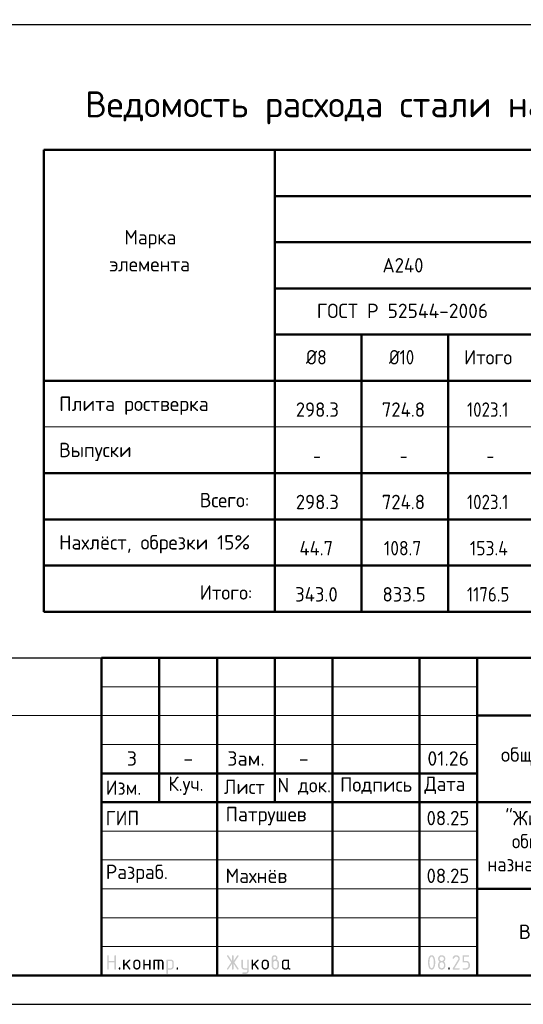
# Model space of a CAD drawing. Header units: millimetres. Extents: x 0 to 42000, y 0 to 29700.
# Tile 5 of 8: x 21584 to 30299, y 0 to 17055. Entities that reach past the tile are written whole.
import ezdxf

# ---------------------------------------------------------------- set-up
doc = ezdxf.new("R2010")
doc.units = ezdxf.units.MM
doc.layers.add('Standard', color=7, linetype='Continuous', lineweight=25)
doc.styles.add('ISOCPEUR', font='txt')

msp = doc.modelspace()

# ---------------------------------------------------------------- hatches: boundary and pattern name
at = {"layer": 'Standard', "linetype": 'Continuous', "lineweight": 25, "transparency": 33554687}
for points in [[(23099, 614), (23099, 839), (23099, 840), (23099, 842), (23099, 843), (23100, 844), (23100, 845), (23101, 846), (23101, 847), (23102, 848), (23103, 849), (23104, 850), (23105, 850), (23106, 851), (23107, 851), (23109, 851), (23110, 851), (23112, 851), (23113, 851), (23115, 851), (23116, 851), (23117, 851), (23118, 850), (23119, 850), (23120, 849), (23121, 848), (23122, 847), (23122, 846), (23123, 845), (23123, 844), (23124, 843), (23124, 842), (23124, 840), (23124, 839), (23124, 751), (23224, 751), (23224, 839), (23224, 840), (23224, 842), (23224, 843), (23225, 844), (23225, 845), (23226, 846), (23226, 847), (23227, 848), (23228, 849), (23229, 850), (23230, 850), (23231, 851), (23232, 851), (23233, 851), (23235, 851), (23236, 851), (23238, 851), (23239, 851), (23241, 851), (23242, 851), (23243, 850), (23244, 850), (23245, 849), (23246, 848), (23247, 847), (23247, 846), (23248, 845), (23248, 844), (23249, 843), (23249, 842), (23249, 840), (23249, 839), (23249, 614), (23249, 612), (23249, 611), (23249, 609), (23248, 608), (23248, 607), (23247, 606), (23247, 605), (23246, 604), (23245, 604), (23244, 603), (23243, 602), (23242, 602), (23241, 602), (23239, 601), (23238, 601), (23236, 601), (23235, 601), (23233, 601), (23232, 602), (23231, 602), (23230, 602), (23229, 603), (23228, 604), (23227, 604), (23226, 605), (23226, 606), (23225, 607), (23225, 608), (23224, 609), (23224, 611), (23224, 612), (23224, 614), (23224, 726), (23124, 726), (23124, 614), (23124, 612), (23124, 611), (23124, 609), (23123, 608), (23123, 607), (23122, 606), (23122, 605), (23121, 604), (23120, 604), (23119, 603), (23118, 602), (23117, 602), (23116, 602), (23115, 601), (23113, 601), (23112, 601), (23110, 601), (23109, 601), (23107, 602), (23106, 602), (23105, 602), (23104, 603), (23103, 604), (23102, 604), (23101, 605), (23101, 606), (23100, 607), (23100, 608), (23099, 609), (23099, 611), (23099, 612)], [(23399, 694), (23478, 773), (23478, 773), (23479, 774), (23480, 775), (23482, 775), (23483, 776), (23484, 776), (23485, 776), (23486, 776), (23488, 776), (23489, 776), (23491, 776), (23492, 775), (23493, 775), (23494, 774), (23495, 774), (23496, 773), (23497, 772), (23497, 771), (23498, 770), (23498, 769), (23499, 768), (23499, 767), (23499, 765), (23499, 764), (23499, 762), (23499, 761), (23498, 760), (23498, 759), (23497, 758), (23497, 757), (23496, 756), (23495, 755), (23440, 700), (23496, 621), (23498, 619), (23498, 617), (23499, 616), (23499, 614), (23499, 612), (23499, 611), (23499, 609), (23498, 608), (23498, 607), (23497, 606), (23497, 605), (23496, 604), (23495, 604), (23494, 603), (23493, 602), (23492, 602), (23491, 602), (23489, 601), (23488, 601), (23486, 601), (23485, 601), (23483, 602), (23482, 602), (23480, 603), (23479, 603), (23478, 604), (23477, 605), (23476, 607), (23422, 682), (23399, 659), (23399, 614), (23399, 612), (23399, 611), (23399, 609), (23398, 608), (23398, 607), (23397, 606), (23397, 605), (23396, 604), (23395, 604), (23394, 603), (23393, 602), (23392, 602), (23391, 602), (23389, 601), (23388, 601), (23386, 601), (23385, 601), (23383, 601), (23382, 602), (23381, 602), (23380, 602), (23379, 603), (23378, 604), (23377, 604), (23376, 605), (23376, 606), (23375, 607), (23375, 608), (23374, 609), (23374, 611), (23374, 612), (23374, 614), (23374, 764), (23374, 765), (23374, 767), (23374, 768), (23375, 769), (23375, 770), (23376, 771), (23376, 772), (23377, 773), (23378, 774), (23379, 774), (23380, 775), (23381, 775), (23382, 776), (23383, 776), (23385, 776), (23386, 776), (23388, 776), (23389, 776), (23391, 776), (23392, 775), (23393, 775), (23394, 774), (23395, 774), (23396, 773), (23397, 772), (23397, 771), (23398, 770), (23398, 769), (23399, 768), (23399, 767), (23399, 765), (23399, 764)], [(23749, 676), (23749, 614), (23749, 612), (23748, 611), (23748, 609), (23748, 608), (23747, 607), (23747, 606), (23746, 605), (23746, 604), (23745, 604), (23744, 603), (23743, 602), (23742, 602), (23740, 602), (23739, 601), (23738, 601), (23736, 601), (23735, 601), (23733, 601), (23732, 602), (23731, 602), (23729, 602), (23729, 603), (23728, 604), (23727, 604), (23726, 605), (23725, 606), (23725, 607), (23724, 608), (23724, 609), (23724, 611), (23724, 612), (23724, 614), (23724, 764), (23724, 765), (23724, 767), (23724, 768), (23724, 769), (23725, 770), (23725, 771), (23726, 772), (23727, 773), (23728, 774), (23729, 774), (23729, 775), (23731, 775), (23732, 776), (23733, 776), (23735, 776), (23736, 776), (23738, 776), (23739, 776), (23740, 776), (23742, 775), (23743, 775), (23744, 774), (23745, 774), (23746, 773), (23746, 772), (23747, 771), (23747, 770), (23748, 769), (23748, 768), (23748, 767), (23749, 765), (23749, 764), (23749, 701), (23823, 701), (23823, 764), (23823, 765), (23824, 767), (23824, 768), (23824, 769), (23825, 770), (23825, 771), (23826, 772), (23826, 773), (23827, 774), (23828, 774), (23829, 775), (23830, 775), (23832, 776), (23833, 776), (23834, 776), (23836, 776), (23837, 776), (23839, 776), (23840, 776), (23841, 775), (23843, 775), (23843, 774), (23844, 774), (23845, 773), (23846, 772), (23847, 771), (23847, 770), (23848, 769), (23848, 768), (23848, 767), (23848, 765), (23848, 764), (23848, 614), (23848, 612), (23848, 611), (23848, 609), (23848, 608), (23847, 607), (23847, 606), (23846, 605), (23845, 604), (23844, 604), (23843, 603), (23843, 602), (23841, 602), (23840, 602), (23839, 601), (23837, 601), (23836, 601), (23834, 601), (23833, 601), (23832, 602), (23830, 602), (23829, 602), (23828, 603), (23827, 604), (23826, 604), (23826, 605), (23825, 606), (23825, 607), (23824, 608), (23824, 609), (23824, 611), (23823, 612), (23823, 614), (23823, 676)], [(23911, 776), (24023, 776), (24026, 776), (24028, 776), (24031, 776), (24033, 775), (24036, 775), (24038, 774), (24040, 773), (24043, 773), (24045, 772), (24047, 770), (24049, 769), (24051, 768), (24053, 767), (24055, 765), (24057, 763), (24059, 762), (24061, 760), (24062, 758), (24064, 756), (24065, 754), (24067, 752), (24068, 750), (24069, 748), (24070, 745), (24071, 743), (24071, 741), (24072, 739), (24072, 736), (24073, 734), (24073, 731), (24073, 729), (24073, 726), (24073, 614), (24073, 612), (24073, 611), (24073, 609), (24073, 608), (24072, 607), (24072, 606), (24071, 605), (24070, 604), (24069, 604), (24068, 603), (24067, 602), (24066, 602), (24065, 602), (24064, 601), (24062, 601), (24061, 601), (24059, 601), (24058, 601), (24057, 602), (24055, 602), (24054, 602), (24053, 603), (24052, 604), (24051, 604), (24051, 605), (24050, 606), (24049, 607), (24049, 608), (24049, 609), (24048, 611), (24048, 612), (24048, 614), (24048, 726), (24048, 729), (24048, 731), (24047, 734), (24046, 736), (24046, 738), (24044, 740), (24043, 742), (24041, 744), (24039, 746), (24037, 747), (24035, 748), (24033, 749), (24031, 750), (24028, 751), (24026, 751), (24023, 751), (23998, 751), (23998, 614), (23998, 612), (23998, 611), (23998, 609), (23998, 608), (23997, 607), (23997, 606), (23996, 605), (23995, 604), (23995, 604), (23994, 603), (23993, 602), (23991, 602), (23990, 602), (23989, 601), (23987, 601), (23986, 601), (23984, 601), (23983, 601), (23982, 602), (23980, 602), (23979, 602), (23978, 603), (23977, 604), (23977, 604), (23976, 605), (23975, 606), (23975, 607), (23974, 608), (23974, 609), (23974, 611), (23973, 612), (23973, 614), (23973, 751), (23924, 751), (23924, 614), (23924, 612), (23923, 611), (23923, 609), (23923, 608), (23922, 607), (23922, 606), (23921, 605), (23920, 604), (23920, 604), (23919, 603), (23918, 602), (23916, 602), (23915, 602), (23914, 601), (23913, 601), (23911, 601), (23909, 601), (23908, 601), (23907, 602), (23906, 602), (23904, 602), (23903, 603), (23902, 604), (23902, 604), (23901, 605), (23900, 606), (23900, 607), (23899, 608), (23899, 609), (23899, 611), (23898, 612), (23898, 614), (23898, 764), (23898, 765), (23899, 767), (23899, 768), (23899, 769), (23900, 770), (23900, 771), (23901, 772), (23902, 773), (23902, 774), (23903, 774), (23904, 775), (23906, 775), (23907, 776), (23908, 776), (23909, 776)], [(25259, 704), (25194, 607), (25193, 605), (25192, 604), (25191, 603), (25190, 603), (25188, 602), (25187, 602), (25185, 601), (25183, 601), (25182, 601), (25180, 601), (25179, 602), (25178, 602), (25177, 603), (25176, 603), (25175, 604), (25174, 605), (25173, 605), (25173, 606), (25172, 607), (25172, 609), (25171, 610), (25171, 611), (25171, 613), (25171, 614), (25171, 616), (25172, 618), (25172, 619), (25173, 621), (25243, 726), (25173, 832), (25172, 833), (25172, 835), (25171, 837), (25171, 838), (25171, 840), (25171, 841), (25171, 843), (25172, 844), (25172, 845), (25173, 846), (25173, 847), (25174, 848), (25175, 849), (25176, 849), (25177, 850), (25178, 850), (25179, 851), (25181, 851), (25182, 851), (25184, 851), (25185, 851), (25187, 851), (25188, 851), (25189, 850), (25191, 849), (25192, 848), (25193, 847), (25194, 846), (25259, 749), (25259, 839), (25259, 840), (25259, 842), (25259, 843), (25259, 844), (25260, 845), (25260, 846), (25261, 847), (25262, 848), (25262, 849), (25263, 850), (25264, 850), (25266, 851), (25267, 851), (25268, 851), (25269, 851), (25271, 851), (25273, 851), (25274, 851), (25275, 851), (25277, 851), (25278, 850), (25279, 850), (25280, 849), (25280, 848), (25281, 847), (25282, 846), (25282, 845), (25283, 844), (25283, 843), (25283, 842), (25284, 840), (25284, 839), (25284, 749), (25348, 846), (25349, 847), (25350, 848), (25351, 849), (25353, 850), (25354, 851), (25356, 851), (25357, 851), (25359, 851), (25360, 851), (25361, 851), (25362, 851), (25363, 850), (25365, 850), (25366, 849), (25367, 848), (25367, 847), (25368, 847), (25369, 846), (25370, 845), (25370, 843), (25371, 842), (25371, 841), (25371, 840), (25371, 839), (25371, 837), (25371, 835), (25370, 833), (25369, 832), (25299, 726), (25369, 621), (25370, 619), (25371, 617), (25371, 616), (25371, 614), (25371, 613), (25371, 611), (25371, 610), (25370, 609), (25370, 608), (25369, 607), (25368, 606), (25368, 605), (25367, 604), (25366, 603), (25365, 603), (25364, 602), (25363, 602), (25361, 602), (25360, 601), (25359, 601), (25357, 601), (25356, 602), (25354, 602), (25353, 603), (25351, 603), (25350, 604), (25349, 605), (25348, 607), (25284, 704), (25284, 614), (25284, 612), (25283, 611), (25283, 609), (25283, 608), (25282, 607), (25282, 606), (25281, 605), (25280, 604), (25280, 604), (25279, 603), (25278, 602), (25277, 602), (25275, 602), (25274, 601), (25273, 601), (25271, 601), (25269, 601), (25268, 601), (25267, 602), (25266, 602), (25264, 602), (25263, 603), (25262, 604), (25262, 604), (25261, 605), (25260, 606), (25260, 607), (25259, 608), (25259, 609), (25259, 611), (25259, 612), (25259, 614)], [(25521, 576), (25521, 601), (25471, 601), (25468, 601), (25466, 602), (25463, 602), (25461, 602), (25458, 603), (25456, 603), (25454, 604), (25452, 605), (25449, 606), (25447, 607), (25445, 608), (25443, 609), (25441, 611), (25439, 612), (25437, 614), (25436, 616), (25434, 618), (25432, 620), (25431, 622), (25429, 624), (25428, 626), (25427, 628), (25426, 630), (25425, 632), (25424, 634), (25423, 637), (25422, 639), (25422, 641), (25422, 644), (25421, 646), (25421, 649), (25421, 651), (25421, 764), (25421, 765), (25421, 767), (25421, 768), (25422, 769), (25422, 770), (25423, 771), (25423, 772), (25424, 773), (25425, 774), (25426, 774), (25427, 775), (25428, 775), (25429, 776), (25431, 776), (25432, 776), (25434, 776), (25435, 776), (25437, 776), (25438, 776), (25439, 775), (25440, 775), (25441, 774), (25442, 774), (25443, 773), (25444, 772), (25444, 771), (25445, 770), (25445, 769), (25446, 768), (25446, 767), (25446, 765), (25446, 764), (25446, 651), (25446, 649), (25447, 646), (25447, 644), (25448, 642), (25449, 640), (25450, 638), (25452, 636), (25454, 634), (25455, 632), (25457, 630), (25459, 629), (25462, 628), (25464, 627), (25466, 627), (25468, 626), (25471, 626), (25521, 626), (25521, 764), (25521, 765), (25521, 767), (25521, 768), (25522, 769), (25522, 770), (25523, 771), (25523, 772), (25524, 773), (25525, 774), (25526, 774), (25527, 775), (25528, 775), (25529, 776), (25530, 776), (25532, 776), (25533, 776), (25535, 776), (25536, 776), (25538, 776), (25539, 775), (25540, 775), (25541, 774), (25542, 774), (25543, 773), (25544, 772), (25544, 771), (25545, 770), (25545, 769), (25545, 768), (25546, 767), (25546, 765), (25546, 764), (25546, 576), (25546, 574), (25546, 571), (25545, 569), (25545, 566), (25545, 564), (25544, 562), (25543, 559), (25542, 557), (25541, 555), (25540, 553), (25539, 551), (25538, 549), (25537, 547), (25535, 545), (25533, 543), (25532, 541), (25530, 539), (25528, 538), (25526, 536), (25524, 535), (25522, 533), (25520, 532), (25518, 531), (25516, 530), (25514, 529), (25511, 528), (25509, 528), (25507, 527), (25504, 527), (25502, 527), (25499, 526), (25497, 526), (25446, 526), (25445, 526), (25443, 527), (25442, 527), (25441, 527), (25440, 528), (25439, 528), (25438, 529), (25437, 529), (25436, 530), (25435, 531), (25435, 532), (25434, 533), (25434, 535), (25434, 536), (25434, 537), (25434, 539), (25434, 540), (25434, 541), (25434, 542), (25435, 544), (25435, 545), (25436, 546), (25436, 547), (25437, 548), (25438, 549), (25439, 549), (25440, 550), (25442, 550), (25443, 551), (25444, 551), (25445, 551), (25446, 551), (25496, 551), (25499, 551), (25501, 552), (25503, 552), (25506, 553), (25508, 554), (25510, 555), (25512, 557), (25514, 558), (25515, 560), (25517, 562), (25518, 564), (25519, 566), (25520, 568), (25520, 571), (25521, 573)], [(25621, 694), (25700, 773), (25700, 773), (25701, 774), (25702, 775), (25704, 775), (25705, 776), (25706, 776), (25707, 776), (25708, 776), (25710, 776), (25711, 776), (25713, 776), (25714, 775), (25715, 775), (25716, 774), (25717, 774), (25718, 773), (25719, 772), (25719, 771), (25720, 770), (25720, 769), (25721, 768), (25721, 767), (25721, 765), (25721, 764), (25721, 762), (25721, 761), (25721, 760), (25720, 759), (25720, 758), (25719, 757), (25718, 756), (25717, 755), (25662, 700), (25719, 621), (25720, 619), (25720, 617), (25721, 616), (25721, 614), (25721, 612), (25721, 611), (25721, 609), (25720, 608), (25720, 607), (25719, 606), (25719, 605), (25718, 604), (25717, 604), (25716, 603), (25715, 602), (25714, 602), (25713, 602), (25711, 601), (25710, 601), (25708, 601), (25707, 601), (25705, 602), (25704, 602), (25703, 603), (25701, 603), (25700, 604), (25699, 605), (25698, 607), (25644, 682), (25621, 659), (25621, 614), (25621, 612), (25621, 611), (25621, 609), (25620, 608), (25620, 607), (25619, 606), (25619, 605), (25618, 604), (25617, 604), (25616, 603), (25615, 602), (25614, 602), (25613, 602), (25611, 601), (25610, 601), (25608, 601), (25607, 601), (25606, 601), (25604, 602), (25603, 602), (25602, 602), (25601, 603), (25600, 604), (25599, 604), (25598, 605), (25598, 606), (25597, 607), (25597, 608), (25596, 609), (25596, 611), (25596, 612), (25596, 614), (25596, 764), (25596, 765), (25596, 767), (25596, 768), (25597, 769), (25597, 770), (25598, 771), (25598, 772), (25599, 773), (25600, 774), (25601, 774), (25602, 775), (25603, 775), (25604, 776), (25606, 776), (25607, 776), (25608, 776), (25610, 776), (25611, 776), (25613, 776), (25614, 775), (25615, 775), (25616, 774), (25617, 774), (25618, 773), (25619, 772), (25619, 771), (25620, 770), (25620, 769), (25621, 768), (25621, 767), (25621, 765), (25621, 764)], [(29137, 851), (29140, 851), (29144, 851), (29147, 851), (29150, 850), (29153, 850), (29156, 849), (29158, 848), (29161, 847), (29164, 846), (29167, 844), (29169, 843), (29172, 841), (29174, 839), (29177, 837), (29179, 835), (29181, 833), (29184, 831), (29186, 828), (29188, 826), (29189, 823), (29191, 821), (29193, 818), (29194, 816), (29195, 813), (29196, 810), (29197, 807), (29198, 804), (29198, 801), (29199, 798), (29199, 795), (29200, 792), (29200, 789), (29200, 784), (29199, 780), (29198, 775), (29197, 771), (29195, 766), (29193, 762), (29191, 757), (29188, 753), (29110, 626), (29187, 626), (29189, 626), (29190, 626), (29191, 626), (29193, 626), (29194, 625), (29195, 625), (29196, 624), (29197, 623), (29197, 622), (29198, 621), (29198, 620), (29199, 619), (29199, 618), (29199, 617), (29200, 615), (29200, 614), (29200, 612), (29199, 611), (29199, 610), (29199, 608), (29198, 607), (29198, 606), (29197, 605), (29197, 604), (29196, 604), (29195, 603), (29194, 602), (29193, 602), (29191, 602), (29190, 601), (29189, 601), (29187, 601), (29087, 601), (29086, 601), (29084, 601), (29083, 602), (29082, 602), (29081, 602), (29080, 603), (29079, 604), (29078, 604), (29077, 605), (29076, 606), (29076, 607), (29075, 608), (29075, 609), (29075, 611), (29075, 612), (29075, 614), (29075, 616), (29075, 617), (29076, 619), (29077, 621), (29168, 768), (29170, 771), (29171, 773), (29172, 776), (29173, 778), (29174, 781), (29174, 783), (29175, 786), (29175, 789), (29175, 793), (29174, 796), (29173, 800), (29172, 803), (29171, 806), (29168, 809), (29166, 813), (29164, 815), (29161, 818), (29158, 820), (29155, 822), (29152, 823), (29148, 825), (29145, 826), (29141, 826), (29137, 826), (29135, 826), (29132, 826), (29129, 825), (29127, 824), (29124, 823), (29122, 822), (29119, 820), (29117, 818), (29114, 816), (29112, 814), (29110, 812), (29107, 809), (29105, 806), (29103, 802), (29100, 799), (29098, 795), (29097, 793), (29096, 792), (29095, 791), (29094, 790), (29092, 790), (29091, 789), (29089, 789), (29087, 789), (29086, 789), (29084, 789), (29083, 789), (29082, 790), (29081, 790), (29080, 791), (29079, 791), (29078, 792), (29077, 793), (29076, 794), (29076, 795), (29075, 796), (29075, 797), (29075, 798), (29075, 800), (29075, 801), (29075, 803), (29075, 804), (29075, 805), (29076, 806), (29079, 812), (29082, 817), (29085, 822), (29088, 826), (29092, 830), (29095, 834), (29099, 837), (29103, 840), (29107, 843), (29111, 845), (29115, 847), (29119, 848), (29123, 850), (29128, 851), (29132, 851)], [(29250, 739), (29250, 839), (29250, 840), (29250, 842), (29250, 843), (29250, 844), (29251, 845), (29251, 846), (29252, 847), (29253, 848), (29253, 849), (29254, 850), (29255, 850), (29257, 851), (29258, 851), (29259, 851), (29261, 851), (29262, 851), (29349, 851), (29351, 851), (29352, 851), (29354, 851), (29355, 851), (29356, 850), (29357, 850), (29358, 849), (29359, 848), (29359, 847), (29360, 846), (29361, 845), (29361, 844), (29361, 843), (29362, 842), (29362, 840), (29362, 839), (29362, 837), (29362, 836), (29361, 834), (29361, 833), (29361, 832), (29360, 831), (29359, 830), (29359, 829), (29358, 829), (29357, 828), (29356, 827), (29355, 827), (29354, 827), (29352, 826), (29351, 826), (29349, 826), (29275, 826), (29275, 751), (29312, 751), (29315, 751), (29318, 751), (29322, 751), (29324, 750), (29327, 750), (29330, 749), (29333, 748), (29336, 747), (29339, 746), (29341, 744), (29344, 743), (29347, 741), (29349, 739), (29351, 737), (29354, 735), (29356, 733), (29358, 731), (29360, 728), (29362, 726), (29364, 723), (29366, 721), (29367, 718), (29369, 715), (29370, 713), (29371, 710), (29372, 707), (29373, 704), (29373, 701), (29374, 698), (29374, 695), (29374, 692), (29374, 689), (29374, 664), (29374, 661), (29374, 657), (29374, 654), (29373, 651), (29373, 648), (29372, 645), (29371, 643), (29370, 640), (29369, 637), (29367, 634), (29366, 632), (29364, 629), (29362, 627), (29360, 624), (29358, 622), (29356, 620), (29354, 617), (29351, 615), (29349, 613), (29346, 612), (29344, 610), (29341, 608), (29339, 607), (29336, 606), (29333, 605), (29330, 604), (29327, 603), (29324, 602), (29321, 602), (29318, 602), (29315, 601), (29312, 601), (29262, 601), (29261, 601), (29259, 601), (29258, 602), (29257, 602), (29255, 602), (29254, 603), (29253, 604), (29253, 604), (29252, 605), (29251, 606), (29251, 607), (29250, 608), (29250, 610), (29250, 611), (29250, 612), (29250, 614), (29250, 615), (29250, 617), (29250, 618), (29250, 619), (29251, 620), (29251, 621), (29252, 622), (29253, 623), (29253, 624), (29254, 625), (29255, 625), (29257, 626), (29258, 626), (29259, 626), (29261, 626), (29262, 626), (29312, 626), (29316, 626), (29319, 627), (29323, 628), (29326, 629), (29330, 630), (29333, 632), (29336, 634), (29338, 637), (29341, 640), (29343, 643), (29345, 646), (29347, 649), (29348, 653), (29349, 656), (29349, 660), (29349, 664), (29349, 689), (29349, 693), (29349, 696), (29348, 700), (29347, 703), (29345, 707), (29343, 710), (29341, 713), (29338, 715), (29336, 718), (29333, 720), (29330, 722), (29326, 724), (29323, 725), (29319, 726), (29316, 726), (29312, 726), (29262, 726), (29261, 726), (29259, 726), (29258, 727), (29257, 727), (29255, 727), (29254, 728), (29253, 729), (29253, 729), (29252, 730), (29251, 731), (29251, 732), (29250, 733), (29250, 734), (29250, 736), (29250, 737)], [(23299, 626), (23299, 628), (23299, 629), (23299, 631), (23300, 632), (23300, 633), (23301, 634), (23301, 635), (23302, 636), (23303, 637), (23304, 637), (23305, 638), (23306, 638), (23307, 638), (23309, 639), (23310, 639), (23312, 639), (23313, 639), (23314, 639), (23316, 638), (23317, 638), (23318, 638), (23319, 637), (23320, 637), (23321, 636), (23322, 635), (23322, 634), (23323, 633), (23323, 632), (23324, 631), (23324, 629), (23324, 628), (23324, 626), (23324, 614), (23324, 612), (23324, 611), (23324, 610), (23323, 608), (23323, 607), (23322, 606), (23322, 605), (23321, 604), (23320, 604), (23319, 603), (23318, 602), (23317, 602), (23316, 602), (23314, 601), (23313, 601), (23312, 601), (23310, 601), (23309, 601), (23307, 602), (23306, 602), (23305, 602), (23304, 603), (23303, 604), (23302, 604), (23301, 605), (23301, 606), (23300, 607), (23300, 608), (23299, 610), (23299, 611), (23299, 612), (23299, 614)], [(24298, 626), (24298, 628), (24298, 629), (24299, 631), (24299, 632), (24299, 633), (24300, 634), (24301, 635), (24301, 636), (24302, 637), (24303, 637), (24304, 638), (24305, 638), (24307, 638), (24308, 639), (24309, 639), (24311, 639), (24312, 639), (24314, 639), (24315, 638), (24316, 638), (24317, 638), (24318, 637), (24319, 637), (24320, 636), (24321, 635), (24322, 634), (24322, 633), (24323, 632), (24323, 631), (24323, 629), (24323, 628), (24323, 626), (24323, 614), (24323, 612), (24323, 611), (24323, 610), (24323, 608), (24322, 607), (24322, 606), (24321, 605), (24320, 604), (24319, 604), (24318, 603), (24317, 602), (24316, 602), (24315, 602), (24314, 601), (24312, 601), (24311, 601), (24309, 601), (24308, 601), (24307, 602), (24305, 602), (24304, 602), (24303, 603), (24302, 604), (24301, 604), (24301, 605), (24300, 606), (24299, 607), (24299, 608), (24299, 610), (24298, 611), (24298, 612), (24298, 614)], [(29000, 626), (29000, 628), (29000, 629), (29000, 631), (29001, 632), (29001, 633), (29002, 634), (29002, 635), (29003, 636), (29004, 637), (29005, 637), (29006, 638), (29007, 638), (29008, 638), (29009, 639), (29011, 639), (29012, 639), (29014, 639), (29015, 639), (29017, 638), (29018, 638), (29019, 638), (29020, 637), (29021, 637), (29022, 636), (29023, 635), (29023, 634), (29024, 633), (29024, 632), (29024, 631), (29025, 629), (29025, 628), (29025, 626), (29025, 614), (29025, 612), (29025, 611), (29024, 610), (29024, 608), (29024, 607), (29023, 606), (29023, 605), (29022, 604), (29021, 604), (29020, 603), (29019, 602), (29018, 602), (29017, 602), (29015, 601), (29014, 601), (29012, 601), (29011, 601), (29009, 601), (29008, 602), (29007, 602), (29006, 602), (29005, 603), (29004, 604), (29003, 604), (29002, 605), (29002, 606), (29001, 607), (29001, 608), (29000, 610), (29000, 611), (29000, 612), (29000, 614)]]:
    msp.add_hatch(color=7, dxfattribs=at).paths.add_polyline_path(points, flags=16)
h = msp.add_hatch(color=7, dxfattribs=at)
h.paths.add_polyline_path([(23549, 664), (23549, 714), (23549, 717), (23549, 720), (23549, 723), (23550, 726), (23550, 729), (23551, 732), (23552, 735), (23553, 738), (23554, 740), (23556, 743), (23557, 746), (23559, 748), (23561, 751), (23563, 753), (23565, 756), (23567, 758), (23569, 760), (23572, 762), (23574, 764), (23577, 766), (23579, 768), (23582, 769), (23584, 770), (23587, 772), (23590, 773), (23593, 774), (23596, 774), (23599, 775), (23602, 776), (23605, 776), (23608, 776), (23611, 776), (23614, 776), (23618, 776), (23621, 776), (23624, 775), (23627, 774), (23630, 774), (23633, 773), (23635, 772), (23638, 770), (23641, 769), (23643, 768), (23646, 766), (23648, 764), (23651, 762), (23653, 760), (23655, 758), (23658, 756), (23660, 753), (23662, 751), (23663, 749), (23665, 746), (23666, 743), (23668, 741), (23669, 738), (23670, 735), (23671, 732), (23672, 729), (23672, 726), (23673, 723), (23673, 720), (23674, 717), (23674, 714), (23674, 664), (23674, 660), (23673, 657), (23673, 654), (23672, 651), (23672, 648), (23671, 645), (23670, 642), (23669, 640), (23668, 637), (23666, 634), (23665, 632), (23663, 629), (23662, 627), (23660, 624), (23658, 622), (23655, 620), (23653, 617), (23651, 615), (23648, 613), (23646, 612), (23643, 610), (23641, 608), (23638, 607), (23635, 606), (23632, 605), (23629, 604), (23627, 603), (23624, 602), (23621, 602), (23617, 602), (23614, 601), (23611, 601), (23608, 601), (23605, 602), (23602, 602), (23599, 602), (23596, 603), (23593, 604), (23590, 605), (23587, 606), (23584, 607), (23582, 608), (23579, 610), (23577, 612), (23574, 613), (23572, 615), (23569, 617), (23567, 620), (23565, 622), (23563, 624), (23561, 627), (23559, 629), (23557, 632), (23556, 634), (23554, 637), (23553, 640), (23552, 642), (23551, 645), (23550, 648), (23550, 651), (23549, 654), (23549, 657), (23549, 660)], flags=16)
h.paths.add_polyline_path([(23648, 664), (23648, 714), (23648, 718), (23648, 721), (23647, 725), (23646, 728), (23644, 732), (23642, 735), (23640, 738), (23638, 740), (23635, 743), (23632, 745), (23629, 747), (23625, 749), (23622, 750), (23619, 751), (23615, 751), (23611, 751), (23607, 751), (23604, 751), (23600, 750), (23597, 749), (23594, 747), (23590, 745), (23587, 743), (23585, 740), (23582, 738), (23580, 735), (23578, 732), (23577, 728), (23575, 725), (23574, 721), (23574, 718), (23574, 714), (23574, 664), (23574, 660), (23574, 656), (23575, 653), (23577, 649), (23578, 646), (23580, 643), (23582, 640), (23585, 637), (23587, 634), (23590, 632), (23593, 630), (23597, 629), (23600, 628), (23604, 627), (23607, 626), (23611, 626), (23615, 626), (23619, 627), (23622, 628), (23625, 629), (23629, 630), (23632, 633), (23635, 635), (23638, 637), (23640, 640), (23642, 643), (23644, 646), (23646, 649), (23647, 653), (23648, 656), (23648, 660)])
h = msp.add_hatch(color=7, dxfattribs=at)
h.paths.add_polyline_path([(24123, 764), (24123, 765), (24124, 767), (24124, 768), (24124, 769), (24125, 770), (24125, 771), (24126, 772), (24127, 773), (24127, 774), (24128, 774), (24129, 775), (24130, 775), (24132, 776), (24133, 776), (24134, 776), (24136, 776), (24198, 776), (24201, 776), (24203, 776), (24206, 776), (24208, 775), (24211, 775), (24213, 774), (24215, 773), (24218, 773), (24220, 772), (24222, 770), (24224, 769), (24226, 768), (24228, 767), (24230, 765), (24232, 763), (24234, 762), (24236, 760), (24237, 758), (24239, 756), (24240, 754), (24241, 752), (24243, 750), (24244, 748), (24245, 746), (24245, 743), (24246, 741), (24247, 739), (24247, 736), (24248, 734), (24248, 731), (24248, 729), (24248, 726), (24248, 651), (24248, 649), (24248, 646), (24248, 644), (24247, 641), (24247, 639), (24246, 637), (24245, 634), (24245, 632), (24244, 630), (24243, 628), (24241, 626), (24240, 624), (24239, 622), (24237, 620), (24236, 618), (24234, 616), (24232, 614), (24230, 612), (24228, 611), (24226, 609), (24224, 608), (24222, 607), (24220, 606), (24218, 605), (24215, 604), (24213, 603), (24211, 603), (24208, 602), (24206, 602), (24203, 602), (24201, 601), (24198, 601), (24148, 601), (24148, 539), (24148, 537), (24148, 536), (24148, 535), (24148, 533), (24147, 532), (24147, 531), (24146, 530), (24145, 529), (24145, 529), (24144, 528), (24143, 528), (24141, 527), (24140, 527), (24139, 527), (24138, 526), (24136, 526), (24134, 526), (24133, 527), (24132, 527), (24130, 527), (24129, 528), (24128, 528), (24127, 529), (24127, 529), (24126, 530), (24125, 531), (24125, 532), (24124, 533), (24124, 535), (24124, 536), (24123, 537), (24123, 539)], flags=16)
h.paths.add_polyline_path([(24148, 751), (24148, 626), (24198, 626), (24201, 626), (24203, 627), (24206, 627), (24208, 628), (24210, 629), (24212, 630), (24214, 632), (24216, 634), (24218, 635), (24219, 637), (24220, 639), (24221, 642), (24222, 644), (24223, 646), (24223, 649), (24223, 651), (24223, 726), (24223, 729), (24223, 731), (24222, 734), (24221, 736), (24220, 738), (24219, 740), (24218, 742), (24216, 744), (24214, 746), (24212, 747), (24210, 748), (24208, 749), (24206, 750), (24203, 751), (24201, 751), (24198, 751)])
h = msp.add_hatch(color=7, dxfattribs=at)
h.paths.add_polyline_path([(25771, 664), (25771, 714), (25771, 717), (25771, 720), (25771, 723), (25772, 726), (25773, 729), (25773, 732), (25774, 735), (25775, 738), (25777, 740), (25778, 743), (25779, 746), (25781, 748), (25783, 751), (25785, 753), (25787, 756), (25789, 758), (25791, 760), (25794, 762), (25796, 764), (25799, 766), (25801, 768), (25804, 769), (25806, 770), (25809, 772), (25812, 773), (25815, 774), (25818, 774), (25821, 775), (25824, 776), (25827, 776), (25830, 776), (25833, 776), (25836, 776), (25840, 776), (25843, 776), (25846, 775), (25849, 774), (25852, 774), (25855, 773), (25857, 772), (25860, 770), (25863, 769), (25865, 768), (25868, 766), (25871, 764), (25873, 762), (25875, 760), (25878, 758), (25880, 756), (25882, 753), (25884, 751), (25885, 749), (25887, 746), (25889, 743), (25890, 741), (25891, 738), (25892, 735), (25893, 732), (25894, 729), (25894, 726), (25895, 723), (25895, 720), (25896, 717), (25896, 714), (25896, 664), (25896, 660), (25895, 657), (25895, 654), (25894, 651), (25894, 648), (25893, 645), (25892, 642), (25891, 640), (25890, 637), (25888, 634), (25887, 632), (25885, 629), (25884, 627), (25882, 624), (25880, 622), (25877, 620), (25875, 617), (25873, 615), (25870, 613), (25868, 612), (25865, 610), (25863, 608), (25860, 607), (25857, 606), (25854, 605), (25852, 604), (25849, 603), (25846, 602), (25843, 602), (25840, 602), (25836, 601), (25833, 601), (25830, 601), (25827, 602), (25824, 602), (25821, 602), (25818, 603), (25815, 604), (25812, 605), (25809, 606), (25806, 607), (25804, 608), (25801, 610), (25799, 612), (25796, 613), (25794, 615), (25791, 617), (25789, 620), (25787, 622), (25785, 624), (25783, 627), (25781, 629), (25779, 632), (25778, 634), (25777, 637), (25775, 640), (25774, 642), (25773, 645), (25773, 648), (25772, 651), (25771, 654), (25771, 657), (25771, 660)], flags=16)
h.paths.add_polyline_path([(25871, 664), (25871, 714), (25871, 718), (25870, 721), (25869, 725), (25868, 728), (25866, 732), (25864, 735), (25862, 738), (25860, 740), (25857, 743), (25854, 745), (25851, 747), (25848, 749), (25844, 750), (25841, 751), (25837, 751), (25833, 751), (25829, 751), (25826, 751), (25822, 750), (25819, 749), (25816, 747), (25813, 745), (25810, 743), (25807, 740), (25804, 738), (25802, 735), (25800, 732), (25799, 728), (25797, 725), (25797, 721), (25796, 718), (25796, 714), (25796, 664), (25796, 660), (25797, 656), (25797, 653), (25799, 649), (25800, 646), (25802, 643), (25804, 640), (25807, 637), (25809, 634), (25812, 632), (25815, 630), (25819, 629), (25822, 628), (25826, 627), (25829, 626), (25833, 626), (25837, 626), (25841, 627), (25844, 628), (25848, 629), (25851, 630), (25854, 633), (25857, 635), (25860, 637), (25862, 640), (25864, 643), (25866, 646), (25868, 649), (25869, 653), (25870, 656), (25871, 660)])
h = msp.add_hatch(color=7, dxfattribs=at)
h.paths.add_polyline_path([(25971, 764), (25975, 767), (25979, 769), (25982, 772), (25986, 773), (25990, 775), (25993, 775), (25997, 776), (26000, 776), (26002, 776), (26004, 777), (26006, 777), (26007, 778), (26009, 779), (26011, 781), (26013, 783), (26014, 785), (26016, 787), (26017, 789), (26018, 791), (26019, 793), (26020, 795), (26020, 797), (26021, 799), (26021, 801), (26021, 804), (26020, 806), (26020, 809), (26019, 811), (26018, 813), (26017, 815), (26015, 817), (26014, 819), (26012, 821), (26010, 822), (26008, 824), (26005, 824), (26003, 825), (26001, 826), (25998, 826), (25996, 826), (25993, 826), (25991, 826), (25988, 825), (25986, 824), (25984, 823), (25982, 822), (25980, 821), (25978, 819), (25976, 817), (25975, 815), (25973, 813), (25973, 811), (25972, 809), (25971, 806), (25971, 804), (25971, 801)])
h.paths.add_polyline_path([(26033, 771), (26037, 769), (26041, 767), (26045, 765), (26048, 762), (26052, 759), (26055, 756), (26058, 752), (26060, 748), (26063, 744), (26065, 740), (26067, 736), (26068, 732), (26069, 727), (26070, 723), (26070, 718), (26070, 714), (26070, 664), (26070, 661), (26070, 657), (26070, 654), (26069, 651), (26069, 648), (26068, 645), (26067, 642), (26066, 640), (26065, 637), (26063, 634), (26062, 632), (26060, 629), (26058, 627), (26056, 624), (26054, 622), (26052, 619), (26050, 617), (26048, 615), (26045, 613), (26043, 612), (26040, 610), (26037, 608), (26035, 607), (26032, 606), (26029, 605), (26026, 604), (26024, 603), (26021, 602), (26018, 602), (26014, 602), (26011, 601), (26008, 601), (26005, 601), (26002, 602), (25999, 602), (25996, 602), (25993, 603), (25990, 604), (25987, 605), (25984, 606), (25981, 607), (25979, 608), (25976, 610), (25973, 612), (25971, 613), (25968, 615), (25966, 617), (25964, 620), (25962, 622), (25960, 624), (25958, 627), (25956, 629), (25954, 632), (25953, 634), (25951, 637), (25950, 640), (25949, 643), (25948, 645), (25947, 648), (25947, 651), (25946, 654), (25946, 657), (25946, 661), (25946, 664), (25946, 801), (25946, 804), (25946, 806), (25946, 809), (25947, 811), (25947, 814), (25948, 816), (25948, 818), (25949, 821), (25950, 823), (25951, 825), (25953, 827), (25954, 829), (25955, 831), (25957, 833), (25958, 835), (25960, 837), (25962, 839), (25964, 840), (25966, 842), (25968, 843), (25970, 844), (25972, 846), (25974, 847), (25976, 848), (25979, 849), (25981, 849), (25983, 850), (25986, 850), (25988, 851), (25990, 851), (25993, 851), (25996, 851), (25998, 851), (26001, 851), (26003, 851), (26006, 850), (26008, 850), (26010, 849), (26013, 849), (26015, 848), (26017, 847), (26019, 846), (26021, 844), (26023, 843), (26025, 842), (26027, 840), (26029, 839), (26031, 837), (26033, 835), (26034, 833), (26036, 831), (26037, 829), (26039, 827), (26040, 825), (26041, 823), (26042, 821), (26043, 818), (26043, 816), (26044, 814), (26045, 811), (26045, 809), (26045, 806), (26045, 804), (26045, 801), (26045, 797), (26045, 792), (26044, 788), (26042, 784), (26041, 781), (26038, 777), (26036, 774)], flags=16)
h.paths.add_polyline_path([(26045, 664), (26045, 714), (26045, 718), (26045, 721), (26044, 725), (26043, 728), (26041, 732), (26039, 735), (26037, 738), (26035, 740), (26032, 743), (26029, 745), (26026, 747), (26023, 749), (26019, 750), (26016, 751), (26012, 751), (26008, 751), (26004, 751), (26001, 751), (25997, 750), (25994, 749), (25990, 747), (25987, 745), (25984, 743), (25982, 740), (25979, 738), (25977, 735), (25975, 732), (25973, 728), (25972, 725), (25971, 721), (25971, 718), (25971, 714), (25971, 664), (25971, 660), (25971, 656), (25972, 653), (25973, 649), (25975, 646), (25977, 643), (25979, 640), (25982, 637), (25984, 634), (25987, 632), (25990, 630), (25994, 629), (25997, 628), (26001, 627), (26004, 626), (26008, 626), (26012, 626), (26016, 627), (26019, 628), (26023, 629), (26026, 630), (26029, 633), (26032, 635), (26035, 637), (26037, 640), (26039, 643), (26041, 646), (26043, 649), (26044, 653), (26045, 656), (26045, 660)])
h = msp.add_hatch(color=7, dxfattribs=at)
h.paths.add_polyline_path([(26220, 751), (26170, 751), (26168, 751), (26165, 751), (26163, 750), (26161, 749), (26159, 748), (26157, 747), (26155, 746), (26153, 744), (26151, 742), (26150, 740), (26148, 738), (26147, 736), (26147, 734), (26146, 731), (26146, 729), (26146, 726), (26146, 651), (26146, 649), (26146, 646), (26147, 644), (26147, 642), (26148, 640), (26150, 638), (26151, 636), (26153, 634), (26155, 632), (26157, 630), (26159, 629), (26161, 628), (26163, 627), (26166, 627), (26168, 626), (26170, 626), (26195, 626), (26198, 626), (26200, 627), (26203, 627), (26205, 628), (26207, 629), (26209, 630), (26211, 632), (26213, 634), (26215, 635), (26216, 637), (26218, 639), (26218, 642), (26219, 644), (26220, 646), (26220, 649), (26220, 651)])
h.paths.add_polyline_path([(26270, 614), (26270, 612), (26270, 611), (26270, 609), (26270, 608), (26269, 607), (26269, 606), (26268, 605), (26267, 604), (26266, 604), (26265, 603), (26264, 602), (26263, 602), (26262, 602), (26261, 601), (26259, 601), (26258, 601), (26253, 601), (26249, 602), (26246, 603), (26242, 605), (26238, 606), (26235, 609), (26232, 611), (26229, 615), (26226, 611), (26222, 609), (26218, 606), (26214, 605), (26210, 603), (26205, 602), (26200, 601), (26195, 601), (26170, 601), (26168, 601), (26165, 602), (26163, 602), (26160, 602), (26158, 603), (26156, 603), (26153, 604), (26151, 605), (26149, 606), (26147, 607), (26145, 608), (26143, 609), (26141, 611), (26139, 612), (26137, 614), (26135, 616), (26133, 618), (26132, 619), (26130, 621), (26129, 623), (26127, 625), (26126, 628), (26125, 630), (26124, 632), (26123, 634), (26123, 636), (26122, 639), (26121, 641), (26121, 644), (26121, 646), (26121, 649), (26121, 651), (26121, 726), (26121, 729), (26121, 731), (26121, 734), (26121, 736), (26122, 739), (26123, 741), (26123, 743), (26124, 746), (26125, 748), (26126, 750), (26127, 752), (26129, 754), (26130, 756), (26132, 758), (26133, 760), (26135, 762), (26137, 763), (26139, 765), (26141, 767), (26143, 768), (26145, 769), (26147, 770), (26149, 772), (26151, 773), (26153, 773), (26156, 774), (26158, 775), (26160, 775), (26163, 776), (26165, 776), (26168, 776), (26170, 776), (26233, 776), (26234, 776), (26236, 776), (26237, 776), (26238, 775), (26239, 775), (26240, 774), (26241, 774), (26242, 773), (26243, 772), (26244, 771), (26244, 770), (26245, 769), (26245, 768), (26245, 767), (26245, 765), (26245, 764), (26245, 639), (26245, 637), (26246, 636), (26246, 634), (26246, 633), (26246, 632), (26247, 631), (26248, 630), (26248, 629), (26249, 629), (26250, 628), (26251, 627), (26252, 627), (26254, 627), (26255, 626), (26256, 626), (26258, 626), (26259, 626), (26261, 626), (26262, 626), (26263, 625), (26264, 625), (26265, 625), (26266, 624), (26267, 623), (26268, 622), (26269, 621), (26269, 620), (26270, 619), (26270, 618), (26270, 617), (26270, 615)], flags=16)
h = msp.add_hatch(color=7, dxfattribs=at)
h.paths.add_polyline_path([(28750, 726), (28750, 734), (28749, 742), (28749, 749), (28748, 756), (28747, 764), (28746, 771), (28745, 778), (28743, 785), (28742, 790), (28741, 794), (28739, 799), (28738, 803), (28736, 807), (28734, 810), (28732, 813), (28731, 816), (28729, 818), (28727, 820), (28724, 822), (28722, 824), (28720, 825), (28718, 826), (28715, 826), (28712, 826), (28710, 826), (28708, 826), (28705, 825), (28703, 824), (28701, 822), (28699, 820), (28696, 818), (28695, 816), (28693, 813), (28691, 810), (28689, 807), (28688, 803), (28686, 799), (28685, 794), (28683, 790), (28682, 785), (28680, 778), (28679, 770), (28678, 763), (28677, 756), (28676, 749), (28676, 741), (28675, 734), (28675, 726), (28675, 719), (28676, 711), (28676, 704), (28677, 696), (28678, 689), (28679, 682), (28680, 675), (28682, 668), (28683, 663), (28684, 658), (28686, 654), (28687, 650), (28689, 646), (28691, 643), (28693, 639), (28694, 637), (28696, 634), (28698, 632), (28701, 630), (28703, 629), (28705, 628), (28707, 627), (28710, 626), (28712, 626), (28715, 626), (28718, 627), (28720, 628), (28722, 629), (28724, 630), (28727, 632), (28729, 634), (28731, 637), (28732, 639), (28734, 643), (28736, 646), (28738, 650), (28739, 654), (28741, 658), (28742, 663), (28743, 668), (28745, 675), (28746, 682), (28747, 689), (28748, 696), (28749, 704), (28749, 711), (28750, 719)])
h.paths.add_polyline_path([(28775, 726), (28775, 721), (28775, 715), (28775, 710), (28774, 705), (28774, 699), (28773, 694), (28773, 689), (28772, 685), (28771, 680), (28771, 675), (28770, 671), (28769, 666), (28768, 662), (28766, 657), (28765, 653), (28764, 649), (28762, 643), (28760, 638), (28757, 633), (28755, 628), (28752, 624), (28749, 620), (28746, 616), (28743, 613), (28740, 610), (28736, 608), (28733, 606), (28729, 604), (28725, 603), (28721, 602), (28717, 601), (28712, 601), (28708, 601), (28704, 602), (28700, 603), (28696, 604), (28692, 606), (28689, 608), (28685, 610), (28682, 613), (28679, 616), (28676, 620), (28673, 624), (28670, 628), (28668, 632), (28665, 638), (28663, 643), (28661, 649), (28660, 653), (28658, 657), (28657, 661), (28656, 666), (28655, 670), (28654, 675), (28654, 680), (28653, 684), (28652, 689), (28652, 694), (28651, 699), (28651, 705), (28650, 710), (28650, 715), (28650, 721), (28650, 726), (28650, 732), (28650, 737), (28650, 743), (28651, 748), (28651, 753), (28652, 758), (28652, 763), (28653, 768), (28654, 773), (28654, 778), (28655, 782), (28656, 787), (28657, 791), (28658, 795), (28660, 800), (28661, 804), (28663, 810), (28665, 815), (28668, 820), (28670, 825), (28673, 829), (28676, 833), (28679, 836), (28682, 839), (28685, 842), (28689, 845), (28692, 847), (28696, 848), (28700, 850), (28704, 851), (28708, 851), (28712, 851), (28717, 851), (28721, 851), (28725, 850), (28729, 848), (28733, 847), (28736, 845), (28740, 842), (28743, 839), (28746, 836), (28749, 833), (28752, 829), (28755, 824), (28757, 820), (28760, 815), (28762, 810), (28764, 804), (28765, 799), (28766, 795), (28768, 791), (28769, 787), (28770, 782), (28771, 777), (28771, 773), (28772, 768), (28773, 763), (28773, 758), (28774, 753), (28774, 748), (28775, 743), (28775, 737), (28775, 732)], flags=16)
h = msp.add_hatch(color=7, dxfattribs=at)
h.paths.add_polyline_path([(28887, 626), (28891, 626), (28895, 627), (28898, 628), (28902, 629), (28905, 630), (28908, 632), (28911, 634), (28914, 637), (28917, 640), (28919, 643), (28921, 646), (28922, 649), (28923, 653), (28924, 656), (28925, 660), (28925, 664), (28925, 689), (28925, 693), (28924, 696), (28923, 700), (28922, 703), (28921, 707), (28919, 710), (28916, 713), (28914, 715), (28911, 718), (28908, 720), (28905, 722), (28902, 724), (28898, 725), (28895, 726), (28891, 726), (28887, 726), (28883, 726), (28880, 726), (28876, 725), (28873, 724), (28870, 722), (28867, 720), (28864, 718), (28861, 715), (28858, 713), (28856, 710), (28854, 707), (28853, 703), (28851, 700), (28851, 696), (28850, 693), (28850, 689), (28850, 664), (28850, 660), (28851, 656), (28851, 653), (28853, 649), (28854, 646), (28856, 643), (28858, 640), (28861, 637), (28864, 634), (28867, 632), (28870, 630), (28873, 629), (28876, 628), (28880, 627), (28883, 626)])
h.paths.add_polyline_path([(28887, 601), (28884, 601), (28881, 602), (28878, 602), (28875, 602), (28872, 603), (28869, 604), (28866, 605), (28863, 606), (28861, 607), (28858, 608), (28855, 610), (28853, 612), (28850, 613), (28848, 615), (28845, 617), (28843, 620), (28841, 622), (28839, 624), (28837, 627), (28835, 629), (28834, 632), (28832, 634), (28831, 637), (28830, 640), (28828, 643), (28828, 645), (28827, 648), (28826, 651), (28826, 654), (28825, 657), (28825, 661), (28825, 664), (28825, 689), (28825, 693), (28825, 696), (28826, 700), (28827, 704), (28827, 707), (28828, 710), (28830, 714), (28831, 717), (28833, 720), (28835, 723), (28837, 726), (28839, 729), (28841, 731), (28844, 734), (28847, 736), (28850, 739), (28847, 741), (28844, 744), (28841, 746), (28839, 749), (28837, 752), (28835, 755), (28833, 758), (28831, 761), (28830, 764), (28828, 767), (28827, 771), (28827, 774), (28826, 778), (28825, 781), (28825, 785), (28825, 789), (28825, 792), (28825, 795), (28826, 798), (28826, 801), (28827, 804), (28828, 807), (28828, 810), (28830, 813), (28831, 816), (28832, 818), (28834, 821), (28835, 823), (28837, 826), (28839, 828), (28841, 831), (28843, 833), (28845, 835), (28848, 837), (28850, 839), (28853, 841), (28855, 843), (28858, 844), (28861, 846), (28863, 847), (28866, 848), (28869, 849), (28872, 850), (28875, 850), (28878, 851), (28881, 851), (28884, 851), (28887, 851), (28891, 851), (28894, 851), (28897, 851), (28900, 850), (28903, 850), (28906, 849), (28909, 848), (28911, 847), (28914, 846), (28917, 844), (28919, 843), (28922, 841), (28924, 839), (28927, 837), (28929, 835), (28932, 833), (28934, 831), (28936, 828), (28938, 826), (28939, 823), (28941, 821), (28943, 818), (28944, 816), (28945, 813), (28946, 810), (28947, 807), (28948, 804), (28949, 801), (28949, 798), (28949, 795), (28950, 792), (28950, 789), (28950, 785), (28949, 781), (28949, 778), (28948, 774), (28947, 771), (28946, 767), (28945, 764), (28943, 761), (28942, 758), (28940, 755), (28938, 752), (28936, 749), (28933, 746), (28931, 744), (28928, 741), (28925, 739), (28929, 735), (28933, 732), (28937, 728), (28939, 724), (28942, 719), (28944, 715), (28946, 710), (28947, 705), (28948, 704), (28948, 702), (28948, 701), (28948, 699), (28949, 697), (28949, 695), (28949, 692), (28949, 690), (28949, 687), (28949, 684), (28950, 681), (28950, 678), (28950, 675), (28950, 671), (28950, 668), (28950, 664), (28950, 661), (28949, 657), (28949, 654), (28949, 651), (28948, 648), (28947, 645), (28946, 643), (28945, 640), (28944, 637), (28943, 634), (28941, 632), (28939, 629), (28938, 627), (28936, 624), (28934, 622), (28932, 620), (28929, 617), (28927, 615), (28924, 613), (28922, 612), (28919, 610), (28917, 608), (28914, 607), (28911, 606), (28909, 605), (28906, 604), (28903, 603), (28900, 602), (28897, 602), (28894, 602), (28891, 601)], flags=16)
h.paths.add_polyline_path([(28887, 751), (28891, 751), (28895, 752), (28898, 753), (28902, 754), (28905, 755), (28908, 757), (28911, 759), (28914, 762), (28917, 765), (28919, 768), (28921, 771), (28922, 774), (28923, 778), (28924, 781), (28925, 785), (28925, 789), (28925, 793), (28924, 796), (28923, 800), (28922, 803), (28921, 806), (28919, 809), (28916, 812), (28914, 815), (28911, 818), (28908, 820), (28905, 822), (28902, 823), (28898, 825), (28895, 826), (28891, 826), (28887, 826), (28883, 826), (28880, 826), (28876, 825), (28873, 823), (28870, 822), (28867, 820), (28864, 818), (28861, 815), (28858, 813), (28856, 810), (28854, 807), (28853, 803), (28851, 800), (28851, 796), (28850, 793), (28850, 789), (28850, 785), (28851, 781), (28851, 778), (28853, 774), (28854, 771), (28856, 768), (28858, 765), (28861, 762), (28864, 759), (28867, 757), (28870, 755), (28873, 754), (28876, 753), (28880, 752), (28883, 751)])

# ---------------------------------------------------------------- linework, layer by layer
at = {"layer": 'Standard', "color": 7, "linetype": 'Continuous', "lineweight": 50, "transparency": 33554687}
for p, q in [((22000, 14800), (22000, 6800)), ((22000, 14800), (41500, 14800)), ((26000, 14800), (26000, 6800)), ((26000, 14000), (41500, 14000)), ((26000, 13200), (26000, 7600)), ((26000, 13200), (39500, 13200)), ((26000, 12400), (39500, 12400)), ((26000, 11600), (26000, 7600)), ((26000, 11600), (26000, 7600)), ((26000, 11600), (26000, 7600)), ((26000, 11600), (39500, 11600)), ((27500, 11600), (27500, 6800)), ((29000, 11600), (29000, 6800)), ((22000, 10800), (41500, 10800)), ((22000, 9200), (41500, 9200)), ((22000, 8400), (41500, 8400)), ((22000, 7600), (41500, 7600)), ((22000, 6800), (41500, 6800)), ((41500, 6800), (22000, 6800)), ((23000, 500), (23000, 6000)), ((23000, 6000), (41500, 6000)), ((24000, 3500), (24000, 6000)), ((25000, 500), (25000, 6000)), ((26000, 3500), (26000, 6000)), ((27000, 500), (27000, 6000)), ((28500, 500), (28500, 6000)), ((29500, 500), (29500, 6000)), ((29500, 5000), (41500, 5000)), ((23000, 4000), (29500, 4000)), ((23000, 4000), (29500, 4000)), ((23000, 3500), (29500, 3500)), ((23000, 3500), (29500, 3500)), ((29500, 3500), (41500, 3500)), ((29500, 2000), (41500, 2000))]:
    msp.add_line(p, q, dxfattribs=at)
at = {"layer": 'Standard', "color": 7, "linetype": 'Continuous', "lineweight": 13, "transparency": 33554687}
for p, q in [((41500, 10000), (22000, 10000)), ((23000, 5500), (29500, 5500)), ((23000, 5000), (29500, 5000)), ((23000, 4500), (29500, 4500)), ((23000, 3000), (29500, 3000)), ((23000, 2500), (29500, 2500)), ((23000, 2500), (29500, 2500)), ((23000, 2000), (29500, 2000)), ((23000, 2000), (29500, 2000)), ((23000, 1500), (29500, 1500)), ((23000, 1000), (29500, 1000))]:
    msp.add_line(p, q, dxfattribs=at)
at = {"layer": 'Standard', "color": 7, "linetype": 'Continuous', "lineweight": 35, "transparency": 33554687}
msp.add_line((41500, 7600), (22000, 7600), dxfattribs=at)
at = {"layer": 'Standard', "color": 7, "linetype": 'Continuous', "lineweight": 25, "transparency": 33554687}
msp.add_line((23000, 500), (41500, 500), dxfattribs=at)
msp.add_line((23000, 500), (41500, 500), dxfattribs=at)
msp.add_line((23000, 500), (41500, 500), dxfattribs=at)
msp.add_lwpolyline([(0, 0), (42000, 0), (42000, 29700), (0, 29700), (0, 0)], close=True, dxfattribs=at)
at = {"layer": 'Standard', "color": 7, "linetype": 'Continuous', "lineweight": 50, "transparency": 33554687}
msp.add_lwpolyline([(2000, 29200), (41500, 29200), (41500, 500), (2000, 500), (2000, 29200)], close=True, dxfattribs=at)
at = {"layer": 'Standard', "color": 7, "linetype": 'Continuous', "lineweight": 13, "transparency": 33554687}
for points in [[(41500, 29200), (2000, 29200), (2000, 5000), (41500, 5000), (41500, 29200)], [(41500, 500), (23000, 500), (23000, 6000), (41500, 6000), (41500, 500)]]:
    msp.add_lwpolyline(points, dxfattribs=at)
at = {"layer": 'Standard', "color": 7, "linetype": 'Continuous', "lineweight": 25, "transparency": 33554687}
for points in [[(20232, 6000), (41500, 6000), (41500, 16965), (20232, 16965), (20232, 6000)], [(41500, 6000), (23000, 6000), (23000, 500), (41500, 500), (41500, 6000)]]:
    msp.add_lwpolyline(points, dxfattribs=at)

# ---------------------------------------------------------------- texts
at = {"layer": 'Standard', "color": 7, "linetype": 'Continuous', "lineweight": 50, "transparency": 33554687, "insert": (22716, 15242), "char_height": 450, "width": 18281.96, "attachment_point": 7, "style": 'ISOCPEUR'}
msp.add_mtext('\\W0.99;Ведомость расхода стали на плиту ростверка в осях 2-13, кг', dxfattribs=at)
at = {"layer": 'Standard', "color": 7, "linetype": 'Continuous', "lineweight": 25, "transparency": 33554687, "char_height": 250, "attachment_point": 7, "style": 'ISOCPEUR'}
for s, insert, width in [('\\W0.95;Марка', (23396, 13094), 1093.32), ('\\W0.97;элемента', (23134, 12694), 1619.97), ('\\W0.94;А240', (27862, 12675), 891.95), ('\\W0.98;ГОСТ Р 52544-2006', (26725, 11886), 3171.15), ('\\W0.89;Ø8', (26538, 11083), 536.66), ('\\W0.85;Ø10', (27975, 11083), 655.6), ('\\W0.95;Итого', (29275, 11083), 1068.13), ('\\W0.98;Плита ростверка', (22266, 10209), 2871.32), ('\\W0.94;298.3', (26362, 10176), 891.69), ('\\W0.94;724.8', (27850, 10176), 916.95), ('\\W0.85;1023.1', (29325, 10176), 955.68), ('\\W0.96;Выпуски', (22266, 9409), 1369.43), ('\\W0.78;-', (26662, 9376), 272.01), ('\\W0.78;-', (28162, 9376), 272.01), ('\\W0.78;-', (29662, 9376), 272.01), ('\\W0.95;Всего:', (24701, 8609), 1068.12), ('\\W0.94;298.3', (26362, 8576), 891.69), ('\\W0.94;724.8', (27850, 8576), 916.95), ('\\W0.85;1023.1', (29325, 8576), 955.68), ('\\W0.97;Нахлёст, обрезки 15%%%', (22266, 7809), 3594.54), ('\\W0.93;44.7', (26425, 7776), 765.59), ('\\W0.88;108.7', (27887, 7776), 834.26), ('\\W0.88;153.4', (29375, 7776), 859.76), ('\\W0.95;Итого:', (24701, 7009), 1143.46), ('\\W0.94;343.0', (26350, 6976), 916.95), ('\\W0.94;833.5', (27862, 6976), 891.69), ('\\W0.85;1176.5', (29325, 6976), 955.68), ('\\W0.99;общественно-делового, коммерческого назначения и поликлиническим', (29912, 4133), 11292.27), ('\\W0.93;Изм.', (23074, 3628), 752.88), ('\\W0.93;К.уч.', (24156, 3628), 816.01), ('\\W0.94;Лист', (25119, 3643), 866.93), ('\\W0.95;N док.', (26043, 3631), 1068.13), ('\\W0.96;Подпись', (27129, 3643), 1344.28), ('\\W0.94;Дата', (28588, 3643), 967.74), ('\\W0.90;"Жилой дом со встроенными помещениями', (29989, 3033), 6132.51), ('\\W0.92;ГИП', (23074, 3101), 689.6), ('\\W0.97;Патрушев', (25146, 3101), 1670.19), ('\\W0.94;08.25', (28625, 3101), 891.68), ('\\W0.90;общественно-делового и коммерческого', (30102, 2633), 5904.55), ('\\W0.90;назначения на первом этаже здания" поз. 3.1', (29676, 2233), 6756.08), ('\\W0.96;Разраб.', (23074, 2101), 1306.55), ('\\W0.96;Махнёв', (25146, 2101), 1243.9), ('\\W0.94;08.25', (28625, 2101), 891.68)]:
    msp.add_mtext(s, dxfattribs=dict(at, insert=insert, width=width))
at = {"layer": 'Standard', "color": 7, "linetype": 'Continuous', "lineweight": 13, "transparency": 33554687, "char_height": 250, "style": 'ISOCPEUR'}
for s, insert, width, attachment_point in [('\\A1;{\\fISOCPEUR|i0|b0;\\H250.000000;\\W1.000000;\\C7;3}\\P', (23438, 4258), 272.22, 4), ('\\A1;{\\fISOCPEUR|i0|b0;\\H250.000000;\\W1.000000;\\C7;Зам.}\\P', (25500, 4258), 778.73, 5), ('\\A1;{\\fISOCPEUR|i0|b0;\\H250.000000;\\W1.000000;\\C7;01.26}\\P', (29000, 4258), 834.85, 5), ('\\A1;{\\fISOCPEUR|i0|b0;\\H250.000000;\\W1.000000;\\C7;-}\\P', (24500, 4258), 272.22, 5), ('\\A1;{\\fISOCPEUR|i0|b0;\\H250.000000;\\W1.000000;\\C7;-}\\P', (26500, 4258), 272.22, 5)]:
    msp.add_mtext(s, dxfattribs=dict(at, insert=insert, width=width, attachment_point=attachment_point))
at = {"layer": 'Standard', "color": 7, "linetype": 'Continuous', "lineweight": 25, "transparency": 33554687, "insert": (33000, 1758), "char_height": 250, "width": 5816.88, "attachment_point": 2, "line_spacing_factor": 0.903614}
msp.add_mtext('\\A1;{\\fISOCPEUR|i0|b0;\\H250.000000;\\W1.000000;\\C7;Сечения по выпускам 1-1 .. 6-6.}\\P{\\fISOCPEUR|i0|b0;\\H250.000000;\\W1.000000;\\C7;Ведомость расхода стали на плиту}\\P{\\fISOCPEUR|i0|b0;\\H250.000000;\\W1.000000;\\C7;ростверка в осях 2-13}\\P', dxfattribs=at)

doc.saveas('drawing.dxf')
